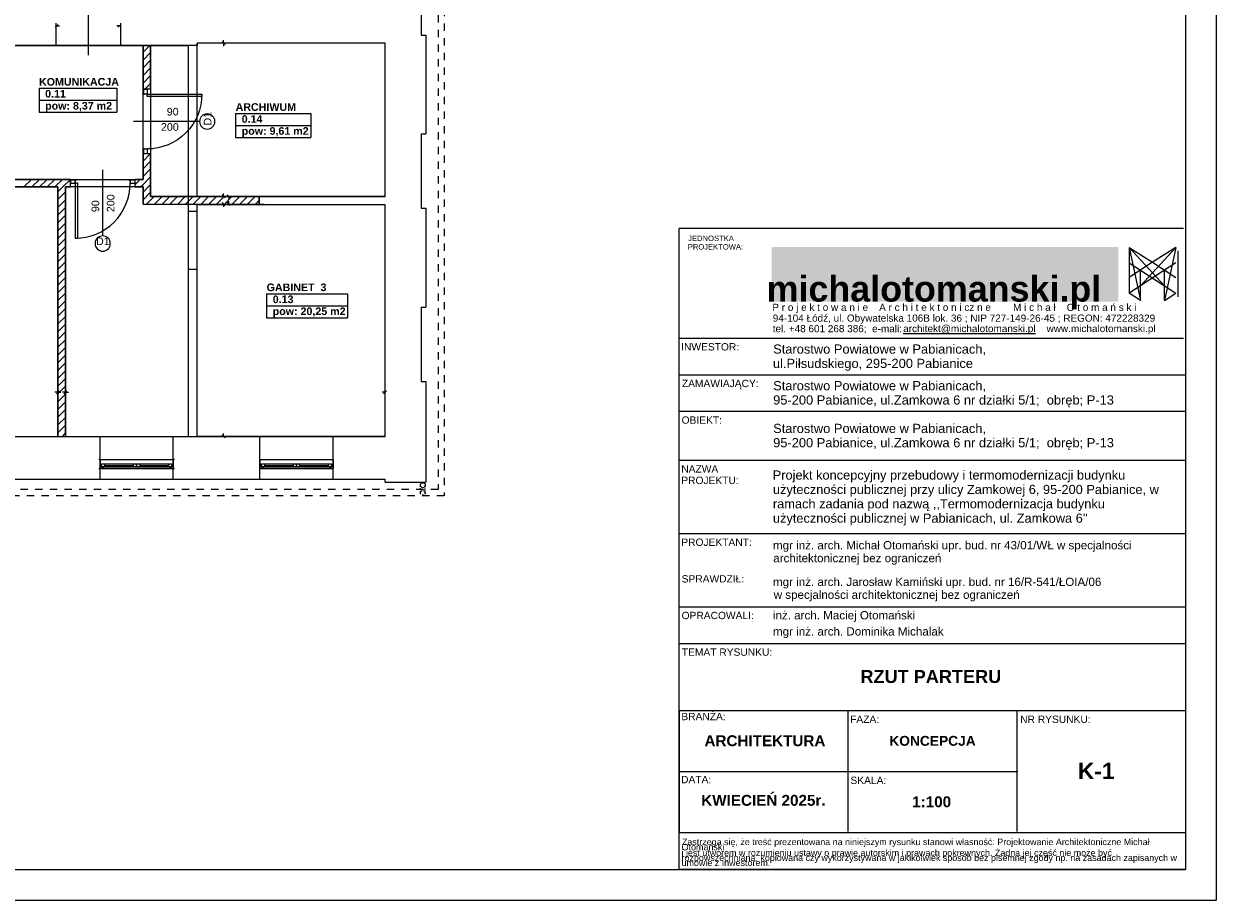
# Model space of a CAD drawing. Header units: millimetres. Extents: x 204754 to 499005, y -178579 to -103222.
# Tile 57 of 178: x 227219 to 246754, y -146315 to -131963. Entities that reach past the tile are written whole.
import ezdxf
from ezdxf.enums import TextEntityAlignment as Align

# ---------------------------------------------------------------- set-up
doc = ezdxf.new("R2010")
doc.units = ezdxf.units.MM
doc.header["$MEASUREMENT"] = 0
doc.linetypes.add('2', pattern=[50, 25, -25])
doc.linetypes.add('Przerywana', pattern=[240, 120, -120])
doc.layers.get('0').update_dxf_attribs({"color": 252, "lineweight": 5})
for name, color, linetype, lineweight in [('! Tabelka_Nr_pióra__7', 252, 'Continuous', 5), ('Nowe_! NAZWY POM', 252, 'Continuous', 5), ('Nowe_! NAZWY POM_Nr_pióra__19', 252, 'Continuous', 5), ('Nowe_! Tabelka_Nr_pióra__19', 252, 'Continuous', 5), ('Nowe_! Tabelka_Nr_pióra__7', 252, 'Continuous', 5), ('Nowe_220-A Ściany', 252, 'Continuous', 5), ('Nowe_220-A Ściany_Nr_pióra__112', 252, 'Continuous', 5), ('Nowe_220-A Ściany_Nr_pióra__93', 252, 'Continuous', 5), ('Nowe_820-G Rysunki Obrazki_Nr_pióra__103', 252, 'Continuous', 5), ('Nowe_820-G Rysunki Obrazki_Nr_pióra__24', 252, 'Continuous', 5), ('Nowe_820-G Rysunki Obrazki_Nr_pióra__57', 252, 'Continuous', 5), ('Nowe_Drzwi ARCHICAD_Nr_pióra__168', 252, 'Continuous', 5), ('Nowe_Metryczki pomieszczeń ARCHICADa_Nr_pióra__13', 252, 'Continuous', 5), ('Nowe_Nowe_220(1)-A Ściany zewnętrzne_Nr_pióra__103', 252, 'Continuous', 5), ('Nowe_Nowe_220(1)-A Ściany zewnętrzne_Nr_pióra__57', 252, 'Continuous', 5), ('Nowe_Okna ARCHICADa_Nr_pióra__112', 252, 'Continuous', 5), ('Nowe_Okna ARCHICADa_Nr_pióra__23', 252, 'Continuous', 5), ('Nowe_Okna ARCHICADa_Nr_pióra__3', 252, 'Continuous', 5), ('Nowe_PROJEKT_Nr_pióra__2', 252, 'Continuous', 5), ('Nowe_SUPE_L_3_Nr_pióra__7', 252, 'Continuous', 5), ('Nowe_TABELKA_Nr_pióra__1', 252, 'Continuous', 5), ('Nowe_TABELKA_Nr_pióra__19', 252, 'Continuous', 5), ('Nowe_TABELKA_Nr_pióra__7', 252, 'Continuous', 5), ('Nowe_Znaczniki drzwi ARCHICADa', 252, 'Continuous', 5), ('Nowe_Znaczniki drzwi ARCHICADa_Nr_pióra__111', 252, 'Continuous', 5), ('Nowe_Znaczniki drzwi ARCHICADa_Nr_pióra__141', 252, 'Continuous', 5), ('PROJEKT - FILTROWNIA RZUTY_Nr_pióra__7', 252, 'Continuous', 5), ('TABELKA_Nr_pióra__1', 252, 'Continuous', 5), ('TABELKA_Nr_pióra__61', 252, 'Continuous', 5), ('TABELKA_Nr_pióra__7', 252, 'Continuous', 5)]:
    doc.layers.add(name, color=color, linetype=linetype, lineweight=lineweight)
doc.styles.add('GENERATED_STYLE_1', font='arial.ttf')
doc.styles.add('GENERATED_STYLE_2', font='arialbd.ttf')
doc.styles.add('GENERATED_STYLE_5', font='arialbd.ttf')

# ---------------------------------------------------------------- blocks, each defined once
blk = doc.blocks.new('KOMUNIKACJA_0.11_4', base_point=(228105, -133116))
at = {"layer": 'Nowe_Metryczki pomieszczeń ARCHICADa_Nr_pióra__13', "color": 7, "linetype": 'Continuous', "lineweight": 13}
for p, q in [((227468, -133018), (227468, -133411)), ((227468, -133018), (228742, -133018)), ((228742, -133018), (228742, -133411)), ((227468, -133214), (228742, -133214)), ((227468, -133411), (228742, -133411))]:
    blk.add_line(p, q, dxfattribs=at)
at = {"layer": 'Nowe_Metryczki pomieszczeń ARCHICADa_Nr_pióra__13', "color": 7, "lineweight": 13, "style": 'GENERATED_STYLE_2'}
for tag, p in [('ROOM_NAME', (227468, -132850)), ('ROOM_NUMBER', (227568, -133046)), ('ROOM_CALC_AREA', (227568, -133243))]:
    blk.add_attdef(tag, text='', height=125, dxfattribs=at).set_placement(p, align=Align.TOP_LEFT)
blk = doc.blocks.new('ARCHIWUM_0.14_6', base_point=(231305, -133529))
at = {"layer": 'Nowe_Metryczki pomieszczeń ARCHICADa_Nr_pióra__13', "color": 7, "linetype": 'Continuous', "lineweight": 13}
for p, q in [((230689, -133430), (230689, -133823)), ((230689, -133430), (231921, -133430)), ((231921, -133430), (231921, -133823)), ((230689, -133627), (231921, -133627)), ((230689, -133823), (231921, -133823))]:
    blk.add_line(p, q, dxfattribs=at)
at = {"layer": 'Nowe_Metryczki pomieszczeń ARCHICADa_Nr_pióra__13', "color": 7, "lineweight": 13, "style": 'GENERATED_STYLE_2'}
for tag, p in [('ROOM_NAME', (230689, -133263)), ('ROOM_NUMBER', (230789, -133459)), ('ROOM_CALC_AREA', (230789, -133655))]:
    blk.add_attdef(tag, text='', height=125, dxfattribs=at).set_placement(p, align=Align.TOP_LEFT)
blk = doc.blocks.new('GABINET  3_0.13_11', base_point=(231860, -136482))
at = {"layer": 'Nowe_Metryczki pomieszczeń ARCHICADa_Nr_pióra__13', "color": 7, "linetype": 'Continuous', "lineweight": 13}
for p, q in [((231197, -136383), (231197, -136776)), ((231197, -136383), (232523, -136383)), ((232523, -136383), (232523, -136776)), ((231197, -136580), (232523, -136580)), ((231197, -136776), (232523, -136776))]:
    blk.add_line(p, q, dxfattribs=at)
at = {"layer": 'Nowe_Metryczki pomieszczeń ARCHICADa_Nr_pióra__13', "color": 7, "lineweight": 13, "style": 'GENERATED_STYLE_2'}
for tag, p in [('ROOM_NAME', (231197, -136216)), ('ROOM_NUMBER', (231297, -136412)), ('ROOM_CALC_AREA', (231297, -136608))]:
    blk.add_attdef(tag, text='', height=125, dxfattribs=at).set_placement(p, align=Align.TOP_LEFT)
blk = doc.blocks.new('D Marker 11_19')
at = {"layer": 'Nowe_Znaczniki drzwi ARCHICADa_Nr_pióra__111', "color": 7, "linetype": 'Continuous', "lineweight": 25}
blk.add_line((0, 802), (0, -279), dxfattribs=at)
at = {"layer": 'Nowe_Znaczniki drzwi ARCHICADa_Nr_pióra__141', "color": 7, "linetype": 'Continuous', "lineweight": 25}
for start, end in [(0, 180), (180, 0)]:
    blk.add_arc((0, 927), 125, start, end, dxfattribs=at)
at = {"layer": 'Nowe_Znaczniki drzwi ARCHICADa_Nr_pióra__141', "color": 7, "lineweight": 25, "style": 'GENERATED_STYLE_1'}
for tag, rotation, p in [('AC_MarkerText_4', 90, (-20, 305)), ('AC_WIDO_B_SIZE', 90, (230, 210)), ('AC_MarkerText_1', 180, (109, 1076))]:
    blk.add_attdef(tag, text='', height=125, rotation=rotation, dxfattribs=at).set_placement(p, align=Align.BOTTOM_LEFT)
blk = doc.blocks.new('D Marker 11_21')
at = {"layer": 'Nowe_Znaczniki drzwi ARCHICADa_Nr_pióra__111', "color": 7, "linetype": 'Continuous', "lineweight": 25}
blk.add_line((0, -1282), (0, 154), dxfattribs=at)
at = {"layer": 'Nowe_Znaczniki drzwi ARCHICADa_Nr_pióra__141', "color": 7, "linetype": 'Continuous', "lineweight": 25}
for start, end in [(0, 180), (180, 0)]:
    blk.add_arc((0, -1407), 125, start, end, dxfattribs=at)
at = {"layer": 'Nowe_Znaczniki drzwi ARCHICADa_Nr_pióra__141', "color": 7, "lineweight": 25, "style": 'GENERATED_STYLE_1'}
for tag, rotation, p in [('AC_WIDO_B_SIZE', 270, (-230, -608)), ('AC_MarkerText_4', 270, (20, -703)), ('AC_MarkerText_1', 180, (109, -1259))]:
    blk.add_attdef(tag, text='', height=125, rotation=rotation, dxfattribs=at).set_placement(p, align=Align.BOTTOM_LEFT)
blk = doc.blocks.new('podkład 20251118')
at = {"layer": 'Nowe_PROJEKT_Nr_pióra__2', "linetype": 'Continuous', "lineweight": 5}
blk.add_hatch(color=252, dxfattribs=at).paths.add_polyline_path([(245152, -136511), (239471, -136511), (239471, -135619), (245152, -135619)])
at = {"color": 252, "linetype": 'Continuous', "lineweight": 5}
for p, q in [((227782, -131973), (227735, -132020)), ((227758, -131997), (227806, -131997)), ((228788, -131997), (228740, -131997)), ((228764, -132020), (228812, -131973)), ((230492, -132280), (230492, -132232)), ((230516, -132303), (230468, -132256)), ((230468, -132256), (230516, -132303)), ((230492, -132280), (230492, -132327)), ((230468, -134766), (230516, -134813)), ((230492, -134790), (230492, -134742)), ((230599, -134813), (230552, -134766)), ((230576, -134790), (230576, -134837)), ((230516, -134938), (230468, -134891)), ((230492, -134915), (230492, -134962)), ((230552, -134891), (230599, -134938)), ((230576, -134915), (230576, -134867)), ((227776, -137997), (227729, -137997)), ((227752, -138021), (227800, -137973)), ((227800, -137973), (227752, -138021)), ((227776, -137997), (227824, -137997)), ((227901, -137997), (227854, -137997)), ((227877, -138021), (227925, -137973)), ((227925, -137973), (227877, -138021)), ((227901, -137997), (227949, -137997)), ((233137, -137997), (233089, -137997)), ((233113, -138021), (233161, -137973)), ((230468, -138696), (230516, -138743)), ((230492, -138720), (230492, -138672))]:
    blk.add_line(p, q, dxfattribs=at)
at = {"layer": 'Nowe_! NAZWY POM_Nr_pióra__19', "color": 252, "linetype": 'Continuous', "lineweight": 5}
for p, q in [((229172, -132320), (225387, -132320)), ((229172, -134510), (229172, -132320)), ((230057, -132320), (229297, -132320)), ((229297, -132320), (229297, -134790)), ((231434, -132280), (230057, -132280)), ((230057, -132280), (230057, -132320)), ((233137, -132280), (231434, -132280)), ((233137, -134790), (233137, -132280)), ((227045, -134510), (229172, -134510)), ((227776, -134635), (225307, -134635)), ((227776, -138720), (227776, -134635)), ((229176, -134635), (227901, -134635)), ((227901, -134635), (227901, -138720)), ((229176, -134915), (229176, -134635)), ((229297, -134790), (233137, -134790)), ((233137, -134930), (229176, -134915)), ((233137, -138720), (233137, -134930)), ((225307, -138720), (227776, -138720)), ((227901, -138720), (233137, -138720))]:
    blk.add_line(p, q, dxfattribs=at)
at = {"layer": 'Nowe_! Tabelka_Nr_pióra__19', "color": 252, "linetype": 'Continuous', "lineweight": 5}
for p in [(246754, -116615), (204754, -146315)]:
    blk.add_line(p, (246754, -146315), dxfattribs=at)
at = {"layer": 'Nowe_! Tabelka_Nr_pióra__7', "color": 252, "linetype": 'Continuous', "lineweight": 5}
for p, q in [((246254, -117115), (246254, -145815)), ((246220, -135315), (237954, -135315)), ((237954, -145815), (237954, -135316)), ((246254, -135395), (246254, -145815)), ((246254, -135395), (246254, -145815)), ((245327, -135625), (245327, -136374)), ((245327, -135625), (245909, -136254)), ((245327, -135625), (245512, -136494)), ((245327, -135625), (245710, -135868)), ((246094, -135625), (245512, -136254)), ((246094, -135625), (245710, -135868)), ((246094, -135625), (245909, -136494)), ((246128, -135683), (246128, -136432)), ((245710, -135868), (245327, -136116)), ((246093, -135877), (245327, -136374)), ((245327, -135878), (246094, -136374)), ((245710, -135868), (246094, -136116)), ((245512, -136494), (245512, -135997)), ((245909, -136494), (245909, -135997)), ((245512, -136494), (245327, -136374)), ((245909, -136494), (246094, -136374)), ((246220, -137115), (237954, -137115)), ((246254, -137715), (237954, -137715)), ((246254, -138315), (237954, -138315)), ((246254, -139115), (237954, -139115)), ((246254, -140315), (237954, -140315)), ((246254, -141515), (237954, -141515)), ((246254, -142115), (237954, -142115)), ((246254, -143215), (237954, -143215)), ((240721, -143215), (240721, -145190)), ((243488, -143215), (243488, -145190)), ((243506, -144215), (237954, -144215)), ((246254, -145215), (237954, -145215)), ((206754, -145815), (246254, -145815)), ((246254, -145815), (237945, -145815)), ((246254, -145815), (237945, -145815))]:
    blk.add_line(p, q, dxfattribs=at)
at = {"layer": 'Nowe_220-A Ściany', "color": 252, "linetype": 'Continuous', "lineweight": 5}
for p, q in [((229172, -132428), (229281, -132320)), ((229172, -132556), (229297, -132431)), ((229172, -132683), (229297, -132558)), ((229172, -132810), (229297, -132685)), ((229172, -132937), (229297, -132812)), ((229204, -133033), (229297, -132940)), ((229172, -134210), (229289, -134093)), ((229172, -134337), (229297, -134212)), ((229172, -134465), (229297, -134340)), ((227220, -134635), (227345, -134510)), ((227348, -134635), (227473, -134510)), ((227475, -134635), (227600, -134510)), ((227602, -134635), (227727, -134510)), ((227729, -134635), (227854, -134510)), ((227857, -134635), (227981, -134510)), ((229041, -134596), (229127, -134510)), ((229129, -134635), (229172, -134592)), ((229172, -134592), (229297, -134467)), ((229172, -134719), (229297, -134594)), ((227776, -134715), (227857, -134635)), ((227776, -134842), (227901, -134717)), ((229172, -134847), (229297, -134722)), ((229231, -134915), (229356, -134790)), ((229359, -134915), (229484, -134790)), ((229486, -134915), (229611, -134790)), ((229613, -134915), (229738, -134790)), ((229740, -134915), (229865, -134790)), ((229868, -134915), (229993, -134790)), ((229995, -134915), (230120, -134790)), ((230122, -134915), (230247, -134790)), ((230250, -134915), (230375, -134790)), ((230377, -134915), (230502, -134790)), ((230504, -134915), (230629, -134790)), ((230631, -134915), (230756, -134790)), ((230759, -134915), (230884, -134790)), ((230886, -134915), (231011, -134790)), ((227776, -134970), (227901, -134845)), ((227776, -135097), (227901, -134972)), ((231013, -134915), (231077, -134851)), ((227776, -135224), (227901, -135099)), ((227776, -135351), (227901, -135226)), ((227776, -135479), (227901, -135354)), ((227776, -135606), (227901, -135481)), ((227776, -135733), (227901, -135608)), ((227776, -135861), (227901, -135736)), ((227776, -135988), (227901, -135863)), ((227776, -136115), (227901, -135990)), ((227776, -136242), (227901, -136117)), ((227776, -136370), (227901, -136245)), ((227776, -136497), (227901, -136372)), ((227776, -136624), (227901, -136499)), ((227776, -136751), (227901, -136626)), ((227776, -136879), (227901, -136754)), ((227776, -137006), (227901, -136881)), ((227776, -137133), (227901, -137008)), ((227776, -137261), (227901, -137136)), ((227776, -137388), (227901, -137263)), ((227776, -137515), (227901, -137390)), ((227776, -137642), (227901, -137517)), ((227776, -137770), (227901, -137645)), ((227776, -137897), (227901, -137772)), ((227776, -138024), (227901, -137899)), ((227776, -138152), (227901, -138027)), ((227776, -138279), (227901, -138154)), ((227776, -138406), (227901, -138281)), ((227776, -138533), (227901, -138408)), ((227776, -138661), (227901, -138536)), ((227845, -138720), (227901, -138663))]:
    blk.add_line(p, q, dxfattribs=at)
at = {"layer": 'Nowe_220-A Ściany_Nr_pióra__112', "color": 252, "linetype": 'Continuous', "lineweight": 5}
for p, q in [((228467, -139096), (228447, -139096)), ((228447, -139246), (228467, -139246)), ((228467, -139096), (228467, -139196)), ((228467, -139196), (228467, -139246)), ((229667, -139096), (229667, -139196)), ((229687, -139096), (229667, -139096)), ((229667, -139196), (229667, -139246)), ((229667, -139246), (229687, -139246)), ((231087, -139096), (231087, -139196)), ((231087, -139196), (231087, -139246)), ((232287, -139096), (232287, -139196)), ((232287, -139196), (232287, -139246))]:
    blk.add_line(p, q, dxfattribs=at)
at = {"layer": 'Nowe_220-A Ściany_Nr_pióra__93', "color": 252, "linetype": 'Continuous', "lineweight": 5}
for p, q in [((227744, -131954), (227744, -132324)), ((228804, -131954), (228804, -132324)), ((229172, -132320), (229172, -133033)), ((229297, -132320), (229172, -132320)), ((229297, -133033), (229297, -132320)), ((229187, -133033), (229172, -133033)), ((229237, -133033), (229187, -133033)), ((229297, -133033), (229237, -133033)), ((229187, -134093), (229172, -134093)), ((229172, -134093), (229172, -134510)), ((229237, -134093), (229187, -134093)), ((229297, -134093), (229237, -134093)), ((229297, -134790), (229297, -134093)), ((227981, -134510), (226568, -134510)), ((227981, -134525), (227981, -134510)), ((227981, -134575), (227981, -134525)), ((227981, -134635), (227981, -134575)), ((229041, -134525), (229041, -134510)), ((229172, -134510), (229041, -134510)), ((229041, -134575), (229041, -134525)), ((229041, -134635), (229041, -134575)), ((226568, -134635), (227776, -134635)), ((227776, -134635), (227776, -138720)), ((227901, -138720), (227901, -134635)), ((227901, -134635), (227981, -134635)), ((229041, -134635), (229172, -134635)), ((229172, -134635), (229172, -134915)), ((231077, -134790), (229297, -134790)), ((231077, -134915), (231077, -134790)), ((229172, -134915), (231077, -134915)), ((227776, -138720), (227901, -138720))]:
    blk.add_line(p, q, dxfattribs=at)
at = {"layer": 'Nowe_820-G Rysunki Obrazki_Nr_pióra__103', "color": 252, "linetype": '2', "lineweight": 5}
blk.add_circle((233756, -139645), 40, dxfattribs=at)
at = {"layer": 'Nowe_820-G Rysunki Obrazki_Nr_pióra__24', "color": 7, "linetype": 'Continuous', "lineweight": 15}
blk.add_circle((233756, -139520), 40, dxfattribs=at)
at = {"layer": 'Nowe_820-G Rysunki Obrazki_Nr_pióra__57', "color": 252, "linetype": 'Continuous', "lineweight": 5}
for p, q in [((233727, -130931), (233727, -132149)), ((233727, -132149), (233807, -132149)), ((233807, -132149), (233807, -133766)), ((233727, -133766), (233727, -134984)), ((233727, -133766), (233807, -133766)), ((233727, -134984), (233807, -134984)), ((233807, -134984), (233807, -136602)), ((233727, -136602), (233727, -137820)), ((233727, -136602), (233807, -136602)), ((233727, -137820), (233807, -137820))]:
    blk.add_line(p, q, dxfattribs=at)
at = {"layer": 'Nowe_Drzwi ARCHICAD_Nr_pióra__168', "color": 252, "linetype": 'Continuous', "lineweight": 5}
for p, q in [((229187, -133113), (229187, -133033)), ((229187, -133033), (229237, -133033)), ((229237, -133033), (229187, -133033)), ((229237, -133033), (229237, -133113)), ((229187, -133123), (229187, -133113)), ((229197, -133123), (229187, -133123)), ((229237, -133113), (229197, -133113)), ((229197, -133113), (229197, -133123)), ((229237, -133153), (229237, -133113)), ((229237, -133113), (230137, -133113)), ((230137, -133153), (229237, -133153)), ((230137, -133113), (230137, -133153)), ((229187, -134013), (229187, -134003)), ((229187, -134003), (229197, -134003)), ((229197, -134003), (229197, -134013)), ((229187, -134093), (229187, -134013)), ((229237, -134093), (229187, -134093)), ((229237, -134093), (229187, -134093)), ((229197, -134013), (229237, -134013)), ((229237, -134013), (229237, -134093)), ((228061, -134525), (227981, -134525)), ((227981, -134525), (227981, -134575)), ((227981, -134575), (227981, -134525)), ((227981, -134575), (228061, -134575)), ((228071, -134525), (228061, -134525)), ((228061, -134575), (228061, -134535)), ((228061, -134535), (228071, -134535)), ((228101, -134575), (228061, -134575)), ((228061, -134575), (228061, -135475)), ((228071, -134535), (228071, -134525)), ((228101, -135475), (228101, -134575)), ((228961, -134525), (228951, -134525)), ((228951, -134525), (228951, -134535)), ((228951, -134535), (228961, -134535)), ((229041, -134525), (228961, -134525)), ((228961, -134535), (228961, -134575)), ((228961, -134575), (229041, -134575)), ((229041, -134575), (229041, -134525)), ((229041, -134575), (229041, -134525)), ((228061, -135475), (228101, -135475))]:
    blk.add_line(p, q, dxfattribs=at)
at = {"layer": 'Nowe_Drzwi ARCHICAD_Nr_pióra__168', "color": 252, "linetype": 'Continuous', "lineweight": 5, "extrusion": (0, 0, -1)}
blk.add_ellipse((229237, -133113), major_axis=(-636, 636), ratio=1, start_param=2.356194, end_param=3.926991, dxfattribs=at)
at = {"layer": 'Nowe_Drzwi ARCHICAD_Nr_pióra__168', "color": 252, "linetype": 'Continuous', "lineweight": 5}
blk.add_ellipse((228061, -134575), major_axis=(-636, 636), ratio=1, start_param=2.356194, end_param=3.926991, dxfattribs=at)
at = {"layer": 'Nowe_Nowe_220(1)-A Ściany zewnętrzne_Nr_pióra__103', "color": 252, "linetype": 'Przerywana', "lineweight": 5}
for p, q in [((234007, -126300), (234007, -139592)), ((234107, -126200), (234107, -139692)), ((234007, -139592), (212537, -139592)), ((234107, -139692), (212437, -139692))]:
    blk.add_line(p, q, dxfattribs=at)
at = {"layer": 'Nowe_Nowe_220(1)-A Ściany zewnętrzne_Nr_pióra__103', "color": 252, "linetype": '2', "lineweight": 5}
for p, q in [((233716, -139645), (233716, -139520)), ((233796, -139650), (233796, -139520))]:
    blk.add_line(p, q, dxfattribs=at)
at = {"layer": 'Nowe_Nowe_220(1)-A Ściany zewnętrzne_Nr_pióra__57', "color": 252, "linetype": 'Continuous', "lineweight": 5}
for p, q in [((225387, -132320), (229917, -132320)), ((229917, -138720), (229917, -132320)), ((233137, -132280), (230057, -132280)), ((230057, -134790), (230057, -132280)), ((233137, -134790), (233137, -132280)), ((233137, -134790), (230057, -134790)), ((231077, -134790), (231077, -134930)), ((230057, -138720), (230057, -134930)), ((233137, -134930), (230057, -134930)), ((233137, -138720), (233137, -134930)), ((229917, -135030), (230057, -135030)), ((229917, -135980), (230057, -135980)), ((233807, -137820), (233807, -139470)), ((229917, -138720), (229917, -138426)), ((229917, -138720), (229917, -138426)), ((225307, -138720), (229917, -138720)), ((228467, -139420), (228467, -138720)), ((229667, -139420), (229667, -138720)), ((233137, -138720), (230057, -138720)), ((231087, -139420), (231087, -138720)), ((232287, -139420), (232287, -138720)), ((225214, -139420), (233137, -139420)), ((233137, -139470), (233137, -139420)), ((233137, -139470), (233807, -139470))]:
    blk.add_line(p, q, dxfattribs=at)
at = {"layer": 'Nowe_Okna ARCHICADa_Nr_pióra__112', "color": 252, "linetype": 'Continuous', "lineweight": 5}
for p, q in [((228467, -139096), (228467, -139196)), ((228467, -139196), (228467, -139246)), ((228467, -139196), (228467, -139246)), ((229667, -139096), (229667, -139196)), ((229667, -139196), (229667, -139246)), ((229667, -139196), (229667, -139246)), ((231087, -139096), (231087, -139196)), ((231087, -139196), (231087, -139246)), ((231087, -139196), (231087, -139246)), ((232287, -139096), (232287, -139196)), ((232287, -139196), (232287, -139246)), ((232287, -139196), (232287, -139246))]:
    blk.add_line(p, q, dxfattribs=at)
at = {"layer": 'Nowe_Okna ARCHICADa_Nr_pióra__23', "color": 252, "linetype": 'Continuous', "lineweight": 5}
for p, q in [((228467, -139196), (228492, -139196)), ((228517, -139246), (228467, -139246)), ((228492, -139171), (228542, -139171)), ((228492, -139221), (228492, -139171)), ((228492, -139196), (228492, -139221)), ((228492, -139221), (228517, -139221)), ((228542, -139221), (228492, -139221)), ((228517, -139221), (228517, -139246)), ((228542, -139171), (228542, -139221)), ((228542, -139171), (229017, -139171)), ((228542, -139196), (229017, -139196)), ((229017, -139221), (228542, -139221)), ((229017, -139221), (229017, -139171)), ((229017, -139171), (229067, -139171)), ((229067, -139221), (229017, -139221)), ((229067, -139171), (229067, -139221)), ((229067, -139171), (229117, -139171)), ((229067, -139221), (229067, -139171)), ((229117, -139221), (229067, -139221)), ((229117, -139171), (229117, -139221)), ((229117, -139171), (229592, -139171)), ((229117, -139196), (229592, -139196)), ((229592, -139221), (229117, -139221)), ((229592, -139221), (229592, -139171)), ((229592, -139171), (229642, -139171)), ((229642, -139221), (229592, -139221)), ((229617, -139246), (229617, -139221)), ((229617, -139221), (229642, -139221)), ((229667, -139246), (229617, -139246)), ((229642, -139171), (229642, -139221)), ((229642, -139221), (229642, -139196)), ((229642, -139196), (229667, -139196)), ((231087, -139196), (231112, -139196)), ((231137, -139246), (231087, -139246)), ((231112, -139171), (231162, -139171)), ((231112, -139221), (231112, -139171)), ((231112, -139196), (231112, -139221)), ((231112, -139221), (231137, -139221)), ((231162, -139221), (231112, -139221)), ((231137, -139221), (231137, -139246)), ((231162, -139171), (231162, -139221)), ((231162, -139171), (231637, -139171)), ((231162, -139196), (231637, -139196)), ((231637, -139221), (231162, -139221)), ((231637, -139221), (231637, -139171)), ((231637, -139171), (231687, -139171)), ((231687, -139221), (231637, -139221)), ((231687, -139171), (231687, -139221)), ((231687, -139171), (231737, -139171)), ((231687, -139221), (231687, -139171)), ((231737, -139221), (231687, -139221)), ((231737, -139171), (231737, -139221)), ((231737, -139171), (232212, -139171)), ((231737, -139196), (232212, -139196)), ((232212, -139221), (231737, -139221)), ((232212, -139221), (232212, -139171)), ((232212, -139171), (232262, -139171)), ((232262, -139221), (232212, -139221)), ((232237, -139246), (232237, -139221)), ((232237, -139221), (232262, -139221)), ((232287, -139246), (232237, -139246)), ((232262, -139171), (232262, -139221)), ((232262, -139221), (232262, -139196)), ((232262, -139196), (232287, -139196))]:
    blk.add_line(p, q, dxfattribs=at)
at = {"layer": 'Nowe_Okna ARCHICADa_Nr_pióra__3', "color": 252, "linetype": 'Continuous', "lineweight": 5}
for p, q in [((228467, -139096), (229667, -139096)), ((228467, -139246), (229667, -139246)), ((229067, -139246), (228517, -139246)), ((228542, -139171), (229017, -139171)), ((229617, -139246), (229067, -139246)), ((229117, -139171), (229592, -139171)), ((231087, -139096), (232287, -139096)), ((231087, -139246), (232287, -139246)), ((231687, -139246), (231137, -139246)), ((231162, -139171), (231637, -139171)), ((232237, -139246), (231687, -139246)), ((231737, -139171), (232212, -139171))]:
    blk.add_line(p, q, dxfattribs=at)
at = {"layer": 'Nowe_SUPE_L_3_Nr_pióra__7', "color": 252, "linetype": 'Continuous', "lineweight": 5}
blk.add_line((237954, -143215), (237954, -145190), dxfattribs=at)
at = {"layer": 'Nowe_! NAZWY POM', "color": 7, "linetype": 'Continuous', "lineweight": 13}
for name, p, values in [('KOMUNIKACJA_0.11_4', (228105, -133116), {'ROOM_NAME': 'KOMUNIKACJA', 'ROOM_NUMBER': '0.11', 'ROOM_CALC_AREA': 'pow: 8,37 m2'}), ('ARCHIWUM_0.14_6', (231305, -133529), {'ROOM_NAME': 'ARCHIWUM', 'ROOM_NUMBER': '0.14', 'ROOM_CALC_AREA': 'pow: 9,61 m2'}), ('GABINET  3_0.13_11', (231860, -136482), {'ROOM_NAME': 'GABINET  3', 'ROOM_NUMBER': '0.13', 'ROOM_CALC_AREA': 'pow: 20,25 m2'})]:
    blk.add_blockref(name, p, dxfattribs=at).add_auto_attribs(values)
at = {"layer": 'Nowe_Znaczniki drzwi ARCHICADa', "color": 7, "linetype": 'Continuous', "lineweight": 25}
ref = blk.add_blockref('D Marker 11_21', (228274, -132324), dxfattribs=dict(at, rotation=180))
ref.add_attrib('AC_MarkerText_1', 'D1', dxfattribs={"layer": 'Nowe_Znaczniki drzwi ARCHICADa_Nr_pióra__141', "color": 7, "lineweight": 25, "height": 125, "rotation": 360, "style": 'GENERATED_STYLE_1'}).set_placement((228165, -130979), align=Align.BOTTOM_LEFT)
ref.add_attrib('AC_MarkerText_4', '90', dxfattribs={"layer": 'Nowe_Znaczniki drzwi ARCHICADa_Nr_pióra__141', "color": 7, "lineweight": 25, "height": 125, "rotation": 90, "style": 'GENERATED_STYLE_1'}).set_placement((228254, -131539), align=Align.BOTTOM_LEFT)
ref.add_attrib('AC_WIDO_B_SIZE', '200', dxfattribs={"layer": 'Nowe_Znaczniki drzwi ARCHICADa_Nr_pióra__141', "color": 7, "lineweight": 25, "height": 125, "rotation": 90, "style": 'GENERATED_STYLE_1'}).set_placement((228504, -131634), align=Align.BOTTOM_LEFT)
ref = blk.add_blockref('D Marker 11_19', (229297, -133563), dxfattribs=dict(at, rotation=270))
ref.add_attrib('AC_MarkerText_1', 'D1', dxfattribs={"layer": 'Nowe_Znaczniki drzwi ARCHICADa_Nr_pióra__141', "color": 7, "lineweight": 25, "height": 125, "rotation": 90, "style": 'GENERATED_STYLE_1'}).set_placement((230330, -133629), align=Align.BOTTOM_LEFT)
ref.add_attrib('AC_MarkerText_4', '90', dxfattribs={"layer": 'Nowe_Znaczniki drzwi ARCHICADa_Nr_pióra__141', "color": 7, "lineweight": 25, "height": 125, "rotation": 360, "style": 'GENERATED_STYLE_1'}).set_placement((229561, -133502), align=Align.BOTTOM_LEFT)
ref.add_attrib('AC_WIDO_B_SIZE', '200', dxfattribs={"layer": 'Nowe_Znaczniki drzwi ARCHICADa_Nr_pióra__141', "color": 7, "lineweight": 25, "height": 125, "rotation": 360, "style": 'GENERATED_STYLE_1'}).set_placement((229466, -133752), align=Align.BOTTOM_LEFT)
ref = blk.add_blockref('D Marker 11_19', (228511, -134635), dxfattribs=dict(at, rotation=180))
ref.add_attrib('AC_MarkerText_1', 'D1', dxfattribs={"layer": 'Nowe_Znaczniki drzwi ARCHICADa_Nr_pióra__141', "color": 7, "lineweight": 25, "height": 125, "rotation": 360, "style": 'GENERATED_STYLE_1'}).set_placement((228402, -135624), align=Align.BOTTOM_LEFT)
ref.add_attrib('AC_MarkerText_4', '90', dxfattribs={"layer": 'Nowe_Znaczniki drzwi ARCHICADa_Nr_pióra__141', "color": 7, "lineweight": 25, "height": 125, "rotation": 90, "style": 'GENERATED_STYLE_1'}).set_placement((228491, -135047), align=Align.BOTTOM_LEFT)
ref.add_attrib('AC_WIDO_B_SIZE', '200', dxfattribs={"layer": 'Nowe_Znaczniki drzwi ARCHICADa_Nr_pióra__141', "color": 7, "lineweight": 25, "height": 125, "rotation": 90, "style": 'GENERATED_STYLE_1'}).set_placement((228741, -135047), align=Align.BOTTOM_LEFT)
at = {"layer": '! Tabelka_Nr_pióra__7', "color": 252, "lineweight": 5, "style": 'GENERATED_STYLE_1'}
for s, height, p in [('JEDNOSTKA', 89.2, (238104, -135521)), ('PROJEKTOWA:', 89.25, (238097, -135660))]:
    blk.add_text(s, height=height, rotation=360, dxfattribs=at).set_placement(p)
at = {"layer": 'Nowe_! Tabelka_Nr_pióra__7', "color": 252, "lineweight": 5}
for s, height, style, p in [('RZUT PARTERU', 212.33, 'GENERATED_STYLE_5', (240926, -142759)), ('ARCHITEKTURA', 178.5, 'GENERATED_STYLE_5', (238371, -143794)), ('KONCEPCJA', 161.4, 'GENERATED_STYLE_5', (241399, -143787)), ('K-1', 267.7, 'GENERATED_STYLE_5', (244487, -144334)), ('KWIECIEŃ 2025r.', 178.5, 'GENERATED_STYLE_5', (238318, -144770)), ('1:100', 178.5, 'GENERATED_STYLE_5', (241774, -144794)), ('Zastrzega się, że treść prezentowana na niniejszym rysunku stanowi własność: Projektowanie Architektoniczne Michał', 104.658, 'GENERATED_STYLE_1', (238001, -145414)), ('Otomański', 104.7, 'GENERATED_STYLE_1', (237997, -145498)), ('i jest utworem w rozumieniu ustawy o prawie autorskim i prawach pokrewnych. Żadna jej część nie może być', 104.658, 'GENERATED_STYLE_1', (237994, -145592)), ('umowie z Inwestorem.', 104.66, 'GENERATED_STYLE_1', (237995, -145756)), ('rozpowszechniana, kopiowana czy wykorzystywana w jakikolwiek sposób bez pisemnej zgody np. na zasadach zapisanych w', 104.658, 'GENERATED_STYLE_1', (237995, -145674))]:
    blk.add_text(s, height=height, dxfattribs=dict(at, style=style)).set_placement(p)
at = {"layer": 'Nowe_TABELKA_Nr_pióra__1', "color": 252, "lineweight": 5, "style": 'GENERATED_STYLE_1'}
for s, p in [('Projekt koncepcyjny przebudowy i termomodernizacji budynku', (239489, -139428)), ('użyteczności publicznej przy ulicy Zamkowej 6, 95-200 Pabianice, w', (239492, -139664)), ('ramach zadania pod nazwą ,,Termomodernizacja budynku', (239492, -139899)), ("użyteczności publicznej w Pabianicach, ul. Zamkowa 6''", (239492, -140134))]:
    blk.add_text(s, height=150, dxfattribs=at).set_placement(p)
at = {"layer": 'Nowe_TABELKA_Nr_pióra__19', "color": 252, "lineweight": 5, "style": 'GENERATED_STYLE_5'}
blk.add_text('michalotomanski.pl', height=420.41, dxfattribs=at).set_placement((239389, -136513))
at = {"layer": 'Nowe_TABELKA_Nr_pióra__7', "color": 252, "lineweight": 5, "style": 'GENERATED_STYLE_1'}
for s, p in [('Starostwo Powiatowe w Pabianicach,', (239496, -138665)), ('95-200 Pabianice, ul.Zamkowa 6 nr działki 5/1;  obręb; P-13', (239496, -138899))]:
    blk.add_text(s, height=150.75, dxfattribs=at).set_placement(p)
at = {"layer": 'PROJEKT - FILTROWNIA RZUTY_Nr_pióra__7', "color": 252, "lineweight": 5, "style": 'GENERATED_STYLE_1'}
for s, height, p in [('Starostwo Powiatowe w Pabianicach,', 150.75, (239496, -137365)), ('ul.Piłsudskiego, 295-200 Pabianice', 150.75, (239492, -137600)), ('Starostwo Powiatowe w Pabianicach,', 150.75, (239496, -137965)), ('95-200 Pabianice, ul.Zamkowa 6 nr działki 5/1;  obręb; P-13', 150.75, (239496, -138199)), ('inż. arch. Maciej Otomański', 135.89, (239493, -141717)), ('mgr inż. arch. Dominika Michalak', 135.89, (239493, -141982))]:
    blk.add_text(s, height=height, dxfattribs=at).set_placement(p)
at = {"layer": 'TABELKA_Nr_pióra__1', "color": 252, "lineweight": 5, "style": 'GENERATED_STYLE_1'}
for s, p in [('mgr inż. arch. Jarosław Kamiński upr. bud. nr 16/R-541/ŁOIA/06', (239493, -141170)), ('w specjalności architektonicznej bez ograniczeń', (239505, -141381))]:
    blk.add_text(s, height=135.89, dxfattribs=at).set_placement(p)
at = {"layer": 'TABELKA_Nr_pióra__61', "color": 252, "lineweight": 5, "style": 'GENERATED_STYLE_1'}
for s, p in [('%%Uarchitekt@michalotomanski.pl', (241626, -137012)), ('    www.michalotomanski.pl', (243795, -137012))]:
    blk.add_text(s, height=116.78, dxfattribs=at).set_placement(p)
at = {"layer": 'TABELKA_Nr_pióra__7', "color": 252, "lineweight": 5, "style": 'GENERATED_STYLE_1'}
for s, height, p in [(' P r o j e k t o w a n i e    A r c h i t e k t o n i cz n e        M i c h a ł    O t o m a ń s k i', 116.78, (239438, -136665)), (' 94-104 Łódź, ul. Obywatelska 106B lok. 36 ; NIP 727-149-26-45 ; REGON: 472228329', 116.78, (239444, -136841)), (' tel. +48 601 268 386;  e-mali:', 116.78, (239444, -137014)), ('INWESTOR:', 120, (237989, -137313)), ('ZAMAWIAJĄCY:', 120, (238001, -137913)), ('OBIEKT:', 120, (237996, -138513)), ('NAZWA', 120, (237991, -139313)), ('PROJEKTU:', 120, (237991, -139500)), ('PROJEKTANT:', 120, (237991, -140513)), ('mgr inż. arch. Michał Otomański upr. bud. nr 43/01/WŁ w specjalności', 135.89, (239493, -140570)), ('architektonicznej bez ograniczeń', 135.89, (239498, -140781)), ('SPRAWDZIŁ:', 120, (237997, -141113)), ('OPRACOWALI:', 120, (237996, -141713)), ('TEMAT RYSUNKU:', 120, (238000, -142313)), ('BRANŻA:', 120, (237992, -143368)), ('FAZA:', 120, (240757, -143413)), ('NR RYSUNKU:', 120, (243543, -143413)), ('DATA:', 120, (237988, -144401)), ('SKALA:', 120, (240763, -144413))]:
    blk.add_text(s, height=height, dxfattribs=at).set_placement(p)

msp = doc.modelspace()

# ---------------------------------------------------------------- block references
msp.add_blockref('podkład 20251118', (0, 0))

doc.saveas('drawing.dxf')
